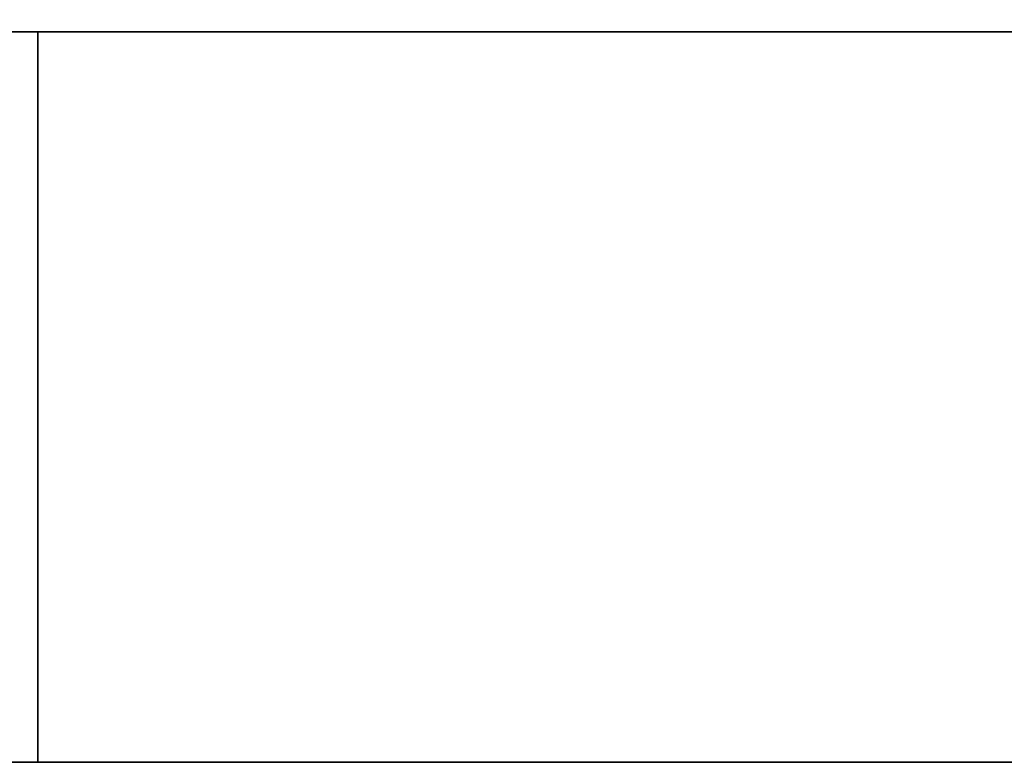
# Model space of a CAD drawing. Extents: x -272 to 272, y -165 to 165.
# Tile 181 of 256: x 12 to 25, y -165 to -155. Entities that reach past the tile are written whole.
import ezdxf

# ---------------------------------------------------------------- set-up
doc = ezdxf.new("R2010")
doc.units = 0
doc.header["$MEASUREMENT"] = 0
doc.layers.add('1', color=7, linetype='Continuous')

# ---------------------------------------------------------------- blocks, each defined once
blk = doc.blocks.new('UG_SURFACE_0')
at = {"layer": '1', "color": 253, "linetype": 'Continuous'}
for points in [[(220, -165, -94.936), (-220, -165, -94.936), (-207.273, -152.273, -94.936), (207.273, -152.273, -94.936)], [(207.273, -152.273, -3.224), (-207.273, -152.273, -3.224), (-106.648, -155, -3.224), (105.59, -155, -3.224)], [(-106.648, -155, -76.373), (105.59, -155, -76.373), (12.183, -155, -63.292), (-77.539, -155, -63.292)], [(105.59, -155, -3.224), (-106.648, -155, -3.224), (-77.539, -155, -7.1), (12.183, -155, -7.1)], [(105.59, -165, -76.373), (105.59, -155, -76.373), (-106.648, -155, -76.373), (-106.648, -165, -76.373)], [(12.183, -155, -7.1), (-77.539, -155, -7.1), (-77.539, -165, -7.1), (12.183, -165, -7.1)], [(46.267, -155, -54.817), (31.806, -155, -48.827), (12.183, -155, -63.292)], [(12.183, -155, -63.292), (105.59, -155, -76.373), (46.267, -155, -54.817)], [(25.817, -155, -34.367), (31.806, -155, -19.907), (12.183, -155, -7.1)], [(12.183, -155, -7.1), (12.183, -155, -63.292), (31.806, -155, -48.827), (25.817, -155, -34.367)], [(12.183, -155, -7.1), (31.806, -155, -19.907), (46.267, -155, -13.917)], [(105.59, -155, -3.224), (12.183, -155, -7.1), (46.267, -155, -13.917)], [(12.183, -155, -63.292), (12.183, -155, -7.1), (12.183, -165, -7.1), (12.183, -165, -63.292)], [(-220, -165, -94.936), (220, -165, -94.936), (105.59, -165, -76.373), (-106.648, -165, -76.373)], [(-77.539, -165, -7.1), (-77.539, -165, -63.292), (12.183, -165, -63.292), (12.183, -165, -7.1)]]:
    blk.add_3dface(points, dxfattribs=at)
blk = doc.blocks.new('UG_SURFACE_1')
at = {"layer": '1', "color": 253, "linetype": 'Continuous'}
blk.add_3dface([(-77.539, -155, -63.292), (12.183, -155, -63.292), (12.183, -165, -63.292), (-77.539, -165, -63.292)], dxfattribs=at)

msp = doc.modelspace()

# ---------------------------------------------------------------- linework, layer by layer
at = {"layer": '1', "color": 43, "linetype": 'Continuous'}
for p, q in [((105.59, -155, -3.224), (-106.648, -155, -3.224)), ((-106.648, -155, -76.373), (105.59, -155, -76.373)), ((-77.539, -155, -63.292), (12.183, -155, -63.292)), ((12.183, -155, -7.1), (-77.539, -155, -7.1)), ((12.183, -155, -7.1), (12.183, -165, -7.1)), ((12.183, -155, -63.292), (12.183, -155, -7.1)), ((12.183, -155, -63.292), (12.183, -165, -63.292)), ((-220, -165, -94.936), (220, -165, -94.936)), ((-106.648, -165, -76.373), (105.59, -165, -76.373)), ((-77.539, -165, -63.292), (12.183, -165, -63.292)), ((12.183, -165, -7.1), (-77.539, -165, -7.1)), ((12.183, -165, -63.292), (12.183, -165, -7.1))]:
    msp.add_line(p, q, dxfattribs=at)

# ---------------------------------------------------------------- block references
for name in ['UG_SURFACE_0', 'UG_SURFACE_0', 'UG_SURFACE_0', 'UG_SURFACE_0', 'UG_SURFACE_0', 'UG_SURFACE_0', 'UG_SURFACE_0', 'UG_SURFACE_0', 'UG_SURFACE_0', 'UG_SURFACE_0', 'UG_SURFACE_0', 'UG_SURFACE_0', 'UG_SURFACE_0', 'UG_SURFACE_0', 'UG_SURFACE_0', 'UG_SURFACE_0', 'UG_SURFACE_0', 'UG_SURFACE_0', 'UG_SURFACE_0', 'UG_SURFACE_0', 'UG_SURFACE_0', 'UG_SURFACE_0', 'UG_SURFACE_0', 'UG_SURFACE_0', 'UG_SURFACE_0', 'UG_SURFACE_0', 'UG_SURFACE_0', 'UG_SURFACE_0', 'UG_SURFACE_0', 'UG_SURFACE_0', 'UG_SURFACE_0', 'UG_SURFACE_0', 'UG_SURFACE_0', 'UG_SURFACE_0', 'UG_SURFACE_0', 'UG_SURFACE_0', 'UG_SURFACE_0', 'UG_SURFACE_0', 'UG_SURFACE_0', 'UG_SURFACE_0', 'UG_SURFACE_0', 'UG_SURFACE_0', 'UG_SURFACE_0', 'UG_SURFACE_0', 'UG_SURFACE_0', 'UG_SURFACE_0', 'UG_SURFACE_0', 'UG_SURFACE_0', 'UG_SURFACE_0', 'UG_SURFACE_0', 'UG_SURFACE_0', 'UG_SURFACE_0', 'UG_SURFACE_0', 'UG_SURFACE_0', 'UG_SURFACE_0', 'UG_SURFACE_0', 'UG_SURFACE_0', 'UG_SURFACE_0', 'UG_SURFACE_0', 'UG_SURFACE_0', 'UG_SURFACE_0', 'UG_SURFACE_0', 'UG_SURFACE_0', 'UG_SURFACE_0', 'UG_SURFACE_0', 'UG_SURFACE_0', 'UG_SURFACE_0', 'UG_SURFACE_0', 'UG_SURFACE_0', 'UG_SURFACE_0', 'UG_SURFACE_0', 'UG_SURFACE_0', 'UG_SURFACE_0', 'UG_SURFACE_0', 'UG_SURFACE_0', 'UG_SURFACE_0', 'UG_SURFACE_0', 'UG_SURFACE_0', 'UG_SURFACE_0', 'UG_SURFACE_0', 'UG_SURFACE_0', 'UG_SURFACE_0', 'UG_SURFACE_0', 'UG_SURFACE_0', 'UG_SURFACE_0', 'UG_SURFACE_0', 'UG_SURFACE_0', 'UG_SURFACE_0', 'UG_SURFACE_0', 'UG_SURFACE_0', 'UG_SURFACE_0', 'UG_SURFACE_0', 'UG_SURFACE_0', 'UG_SURFACE_0', 'UG_SURFACE_0', 'UG_SURFACE_0', 'UG_SURFACE_0', 'UG_SURFACE_0', 'UG_SURFACE_0', 'UG_SURFACE_1', 'UG_SURFACE_1']:
    msp.add_blockref(name, (0, 0))

doc.saveas('drawing.dxf')
